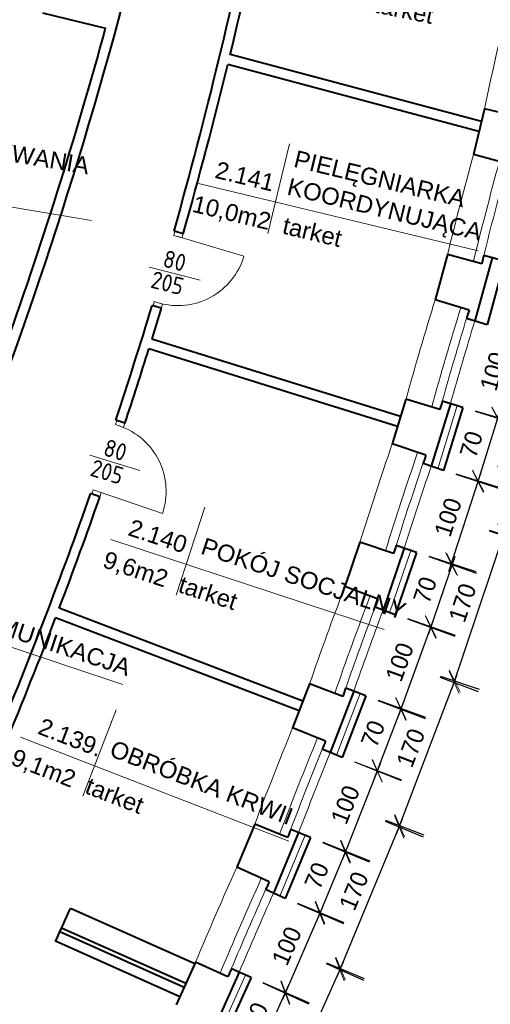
# Model space of a CAD drawing. Header units: millimetres. Extents: x -32003 to -19505, y 17931 to 29358.
# Tile 59 of 92: x -22234 to -21688, y 19260 to 20402. Entities that reach past the tile are written whole.
import ezdxf

# ---------------------------------------------------------------- set-up
doc = ezdxf.new("R2010")
doc.units = ezdxf.units.MM
doc.header["$PDMODE"] = 3
for name, color, linetype, lineweight in [('_wymiary', 1, 'Continuous', 9), ('drzwi', 140, 'Continuous', 13), ('opisy drzwi', 40, 'Continuous', 13), ('opisy pom', 3, 'Continuous', 18), ('SZRAF', 51, 'Continuous', 9), ('ściana', 4, 'Continuous', 40)]:
    doc.layers.add(name, color=color, linetype=linetype, lineweight=lineweight)
doc.styles.add('ISO', font='isocp.shx')
doc.styles.add('SYSTEM', font='TXT')
doc.linetypes.add('BATTING', pattern='A,0.0001,-0.1,[134,ltypeshp.shx,S=0.1,R=0,X=-0.1,Y=0],-0.2,[134,ltypeshp.shx,S=0.1,R=180,X=0.1,Y=0],-0.1', length=0.4001)
doc.dimstyles.new('Jacek2', dxfattribs={"dimscale": 2, "dimtxt": 10, "dimasz": 10, "dimexe": 15, "dimexo": 15, "dimgap": 5, "dimtad": 1, "dimdec": 0, "dimrnd": 0.5, "dimzin": 0, "dimdsep": 46, "dimtxsty": 'Standard', "dimblk": 'OBLIQUE', "dimcen": 0, "dimdle": 5, "dimadec": 1, "dimazin": 0, "dimtfac": 1, "dimtdec": 0, "dimtofl": 0, "dimtmove": 0, "dimatfit": 3, "dimfxl": 0, "dimtolj": 1, "dimtzin": 0, "dimarcsym": 0})

# ---------------------------------------------------------------- blocks, each defined once
blk = doc.blocks.new('_OBLIQUE')
at = {"color": 0, "linetype": 'ByBlock'}
blk.add_line((-0.5, -0.5), (0.5, 0.5), dxfattribs=at)
blk = doc.blocks.new('*D1093')
at = {"layer": '_wymiary', "color": 0, "lineweight": -2}
for p, q in [((-21627.8, 20120.4), (-21653.2, 20027.8)), ((-21656.6, 20117.9), (-21601.5, 20102.8)), ((-21676.7, 20044.6), (-21621.6, 20029.5))]:
    blk.add_line(p, q, dxfattribs=at)
at = {"layer": 'Defpoints', "color": 0}
for p in [(-21685.5, 20125.9), (-21705.6, 20052.6), (-21650.6, 20037.5)]:
    blk.add_point(p, dxfattribs=at)
at = {"layer": '_wymiary', "color": 0, "lineweight": -2, "xscale": 20, "yscale": 20, "zscale": 20}
for p, rotation in [((-21630.5, 20110.8), 74.65995487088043), ((-21650.6, 20037.5), 254.6599548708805)]:
    blk.add_blockref('_OBLIQUE', p, dxfattribs=dict(at, rotation=rotation))
at = {"layer": '_wymiary', "color": 0, "insert": (-21659.8, 20079.4), "char_height": 20, "attachment_point": 5, "rotation": 74.66}
blk.add_mtext('\\A1;70', dxfattribs=at)
blk = doc.blocks.new('*D1094')
at = {"layer": '_wymiary', "color": 0, "lineweight": -2}
for p, q in [((-21648, 20046.1), (-21681.9, 19930.9)), ((-21676.8, 20044.1), (-21622.1, 20028)), ((-21705, 19948.2), (-21650.3, 19932.1))]:
    blk.add_line(p, q, dxfattribs=at)
at = {"layer": 'Defpoints', "color": 0}
for p in [(-21705.6, 20052.6), (-21733.8, 19956.6), (-21679, 19940.5)]:
    blk.add_point(p, dxfattribs=at)
at = {"layer": '_wymiary', "color": 0, "lineweight": -2, "xscale": 20, "yscale": 20, "zscale": 20}
for p, rotation in [((-21650.9, 20036.5), 73.62773022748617), ((-21679, 19940.5), 253.6277302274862)]:
    blk.add_blockref('_OBLIQUE', p, dxfattribs=dict(at, rotation=rotation))
at = {"layer": '_wymiary', "color": 0, "insert": (-21684.1, 19994.1), "char_height": 20, "attachment_point": 5, "rotation": 73.6277}
blk.add_mtext('\\A1;100', dxfattribs=at)
blk = doc.blocks.new('*D1095')
at = {"layer": '_wymiary', "color": 0, "lineweight": -2}
for p, q in [((-21676.3, 19949.3), (-21704.7, 19857.6)), ((-21705.1, 19947.8), (-21650.6, 19930.9)), ((-21727.6, 19875.1), (-21673, 19858.3))]:
    blk.add_line(p, q, dxfattribs=at)
at = {"layer": 'Defpoints', "color": 0}
for p in [(-21733.8, 19956.6), (-21756.2, 19884), (-21701.7, 19867.1)]:
    blk.add_point(p, dxfattribs=at)
at = {"layer": '_wymiary', "color": 0, "lineweight": -2, "xscale": 20, "yscale": 20, "zscale": 20}
for p, rotation in [((-21679.3, 19939.8), 72.83230839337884), ((-21701.7, 19867.1), 252.8323083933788)]:
    blk.add_blockref('_OBLIQUE', p, dxfattribs=dict(at, rotation=rotation))
at = {"layer": '_wymiary', "color": 0, "insert": (-21709.6, 19909.4), "char_height": 20, "attachment_point": 5, "rotation": 72.8323}
blk.add_mtext('\\A1;70', dxfattribs=at)
blk = doc.blocks.new('*D1096')
at = {"layer": '_wymiary', "color": 0, "lineweight": -2}
for p, q in [((-21698.9, 19875.7), (-21736.2, 19761.7)), ((-21727.7, 19874.7), (-21673.5, 19856.9)), ((-21758.8, 19779.6), (-21704.6, 19761.9))]:
    blk.add_line(p, q, dxfattribs=at)
at = {"layer": 'Defpoints', "color": 0}
for p in [(-21756.2, 19884), (-21787.4, 19789), (-21733.1, 19771.2)]:
    blk.add_point(p, dxfattribs=at)
at = {"layer": '_wymiary', "color": 0, "lineweight": -2, "xscale": 20, "yscale": 20, "zscale": 20}
for p, rotation in [((-21702, 19866.2), 71.86683350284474), ((-21733.1, 19771.2), 251.8668335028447)]:
    blk.add_blockref('_OBLIQUE', p, dxfattribs=dict(at, rotation=rotation))
at = {"layer": '_wymiary', "color": 0, "insert": (-21736.6, 19824.9), "char_height": 20, "attachment_point": 5, "rotation": 71.8668}
blk.add_mtext('\\A1;100', dxfattribs=at)
blk = doc.blocks.new('*D1097')
at = {"layer": '_wymiary', "color": 0, "lineweight": -2}
for p, q in [((-21728.8, 19779.4), (-21759.9, 19688.6)), ((-21759, 19779.2), (-21703.6, 19760.2)), ((-21783.7, 19707.3), (-21728.3, 19688.3))]:
    blk.add_line(p, q, dxfattribs=at)
at = {"layer": 'Defpoints', "color": 0}
for p in [(-21787.4, 19789), (-21812, 19717.1), (-21756.7, 19698.1)]:
    blk.add_point(p, dxfattribs=at)
at = {"layer": '_wymiary', "color": 0, "lineweight": -2, "xscale": 20, "yscale": 20, "zscale": 20}
for p, rotation in [((-21732, 19770), 71.05087857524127), ((-21756.7, 19698.1), 251.0508785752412)]:
    blk.add_blockref('_OBLIQUE', p, dxfattribs=dict(at, rotation=rotation))
at = {"layer": '_wymiary', "color": 0, "insert": (-21763.3, 19740.5), "char_height": 20, "attachment_point": 5, "rotation": 71.0509}
blk.add_mtext('\\A1;70', dxfattribs=at)
blk = doc.blocks.new('*D1098')
at = {"layer": '_wymiary', "color": 0, "lineweight": -2}
for p, q in [((-21753.6, 19706.6), (-21794.5, 19593.7)), ((-21783.8, 19706.9), (-21728.8, 19686.9)), ((-21817.9, 19612.8), (-21762.8, 19592.9))]:
    blk.add_line(p, q, dxfattribs=at)
at = {"layer": 'Defpoints', "color": 0}
for p in [(-21812, 19717.1), (-21846.1, 19623.1), (-21791.1, 19603.1)]:
    blk.add_point(p, dxfattribs=at)
at = {"layer": '_wymiary', "color": 0, "lineweight": -2, "xscale": 20, "yscale": 20, "zscale": 20}
for p, rotation in [((-21757, 19697.2), 70.09871405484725), ((-21791.1, 19603.1), 250.0987140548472)]:
    blk.add_blockref('_OBLIQUE', p, dxfattribs=dict(at, rotation=rotation))
at = {"layer": '_wymiary', "color": 0, "insert": (-21792.8, 19657), "char_height": 20, "attachment_point": 5, "rotation": 70.0987}
blk.add_mtext('\\A1;100', dxfattribs=at)
blk = doc.blocks.new('*D847')
at = {"layer": '_wymiary', "color": 0, "lineweight": -2}
for p, q in [((-21787.9, 19611.4), (-21822.3, 19521.8)), ((-21818.1, 19612.3), (-21763.4, 19591.3)), ((-21845.3, 19541.3), (-21790.7, 19520.4))]:
    blk.add_line(p, q, dxfattribs=at)
at = {"layer": 'Defpoints', "color": 0}
for p in [(-21846.1, 19623.1), (-21873.3, 19552.1), (-21818.7, 19531.1)]:
    blk.add_point(p, dxfattribs=at)
at = {"layer": '_wymiary', "color": 0, "lineweight": -2, "xscale": 20, "yscale": 20, "zscale": 20}
for p, rotation in [((-21791.5, 19602.1), 68.99908643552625), ((-21818.7, 19531.1), 248.9990864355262)]:
    blk.add_blockref('_OBLIQUE', p, dxfattribs=dict(at, rotation=rotation))
at = {"layer": '_wymiary', "color": 0, "insert": (-21823.7, 19573.8), "char_height": 20, "attachment_point": 5, "rotation": 68.9991}
blk.add_mtext('\\A1;70', dxfattribs=at)
blk = doc.blocks.new('*D1099')
at = {"layer": '_wymiary', "color": 0, "lineweight": -2}
for p, q in [((-21815.2, 19539.9), (-21859.2, 19428.3)), ((-21845.4, 19541.1), (-21791, 19519.6)), ((-21882.1, 19448.1), (-21827.6, 19426.6))]:
    blk.add_line(p, q, dxfattribs=at)
at = {"layer": 'Defpoints', "color": 0}
for p in [(-21873.3, 19552.1), (-21910, 19459.1), (-21855.6, 19437.6)]:
    blk.add_point(p, dxfattribs=at)
at = {"layer": '_wymiary', "color": 0, "lineweight": -2, "xscale": 20, "yscale": 20, "zscale": 20}
for p, rotation in [((-21818.9, 19530.6), 68.48694003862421), ((-21855.6, 19437.6), 248.4869400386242)]:
    blk.add_blockref('_OBLIQUE', p, dxfattribs=dict(at, rotation=rotation))
at = {"layer": '_wymiary', "color": 0, "insert": (-21855.8, 19491.5), "char_height": 20, "attachment_point": 5, "rotation": 68.4869}
blk.add_mtext('\\A1;100', dxfattribs=at)
blk = doc.blocks.new('*D1100')
at = {"layer": '_wymiary', "color": 0, "lineweight": -2}
for p, q in [((-21882.3, 19447.6), (-21828.3, 19425.1)), ((-21852.1, 19445.8), (-21889, 19357.2)), ((-21911.5, 19377.4), (-21857.5, 19354.9))]:
    blk.add_line(p, q, dxfattribs=at)
at = {"layer": 'Defpoints', "color": 0}
for p in [(-21910, 19459.1), (-21939.2, 19388.9), (-21885.2, 19366.4)]:
    blk.add_point(p, dxfattribs=at)
at = {"layer": '_wymiary', "color": 0, "lineweight": -2, "xscale": 20, "yscale": 20, "zscale": 20}
for p, rotation in [((-21856, 19436.6), 67.42384057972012), ((-21885.2, 19366.4), 247.4238405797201)]:
    blk.add_blockref('_OBLIQUE', p, dxfattribs=dict(at, rotation=rotation))
at = {"layer": '_wymiary', "color": 0, "insert": (-21889, 19409.2), "char_height": 20, "attachment_point": 5, "rotation": 67.4238}
blk.add_mtext('\\A1;70', dxfattribs=at)
blk = doc.blocks.new('*D1101')
at = {"layer": '_wymiary', "color": 0, "lineweight": -2}
for p, q in [((-21881.5, 19374.8), (-21929.3, 19264.7)), ((-21911.7, 19376.9), (-21858, 19353.6)), ((-21951.5, 19285.2), (-21897.8, 19261.9))]:
    blk.add_line(p, q, dxfattribs=at)
at = {"layer": 'Defpoints', "color": 0}
for p in [(-21939.2, 19388.9), (-21979, 19297.2), (-21925.3, 19273.9)]:
    blk.add_point(p, dxfattribs=at)
at = {"layer": '_wymiary', "color": 0, "lineweight": -2, "xscale": 20, "yscale": 20, "zscale": 20}
for p, rotation in [((-21885.5, 19365.6), 66.52936829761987), ((-21925.3, 19273.9), 246.5293682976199)]:
    blk.add_blockref('_OBLIQUE', p, dxfattribs=dict(at, rotation=rotation))
at = {"layer": '_wymiary', "color": 0, "insert": (-21923.8, 19327.7), "char_height": 20, "attachment_point": 5, "rotation": 66.5294}
blk.add_mtext('\\A1;100', dxfattribs=at)
blk = doc.blocks.new('*D1102')
at = {"layer": '_wymiary', "color": 0, "lineweight": -2}
for p, q in [((-21921.6, 19282.2), (-21961.1, 19194.7)), ((-21951.7, 19284.8), (-21898.4, 19260.7)), ((-21983, 19215.5), (-21929.7, 19191.4))]:
    blk.add_line(p, q, dxfattribs=at)
at = {"layer": 'Defpoints', "color": 0}
for p in [(-21979, 19297.2), (-22010.3, 19227.9), (-21957, 19203.8)]:
    blk.add_point(p, dxfattribs=at)
at = {"layer": '_wymiary', "color": 0, "lineweight": -2, "xscale": 20, "yscale": 20, "zscale": 20}
for p, rotation in [((-21925.7, 19273.1), 65.66961671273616), ((-21957, 19203.8), 245.6696167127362)]:
    blk.add_blockref('_OBLIQUE', p, dxfattribs=dict(at, rotation=rotation))
at = {"layer": '_wymiary', "color": 0, "insert": (-21959.6, 19246.7), "char_height": 20, "attachment_point": 5, "rotation": 65.6696}
blk.add_mtext('\\A1;70', dxfattribs=at)
blk = doc.blocks.new('*D853')
at = {"layer": '_wymiary', "color": 0, "lineweight": -2}
for p, q in [((-21938.9, 19128.8), (-21858, 19309.4)), ((-21878.1, 19307.5), (-21834.7, 19288)), ((-21950.8, 19145.1), (-21907.4, 19125.7))]:
    blk.add_line(p, q, dxfattribs=at)
at = {"layer": 'Defpoints', "color": 0}
for p in [(-21905.4, 19319.7), (-21862.1, 19300.3), (-21978.1, 19157.4)]:
    blk.add_point(p, dxfattribs=at)
at = {"layer": '_wymiary', "color": 0, "lineweight": -2, "xscale": 20, "yscale": 20, "zscale": 20}
for p, rotation in [((-21862.1, 19300.3), 65.87394321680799), ((-21934.8, 19138), 245.873943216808)]:
    blk.add_blockref('_OBLIQUE', p, dxfattribs=dict(at, rotation=rotation))
at = {"layer": '_wymiary', "color": 0, "insert": (-21916.7, 19227.3), "char_height": 20, "attachment_point": 5, "rotation": 65.8739}
blk.add_mtext('\\A1;170', dxfattribs=at)
blk = doc.blocks.new('*D854')
at = {"layer": '_wymiary', "color": 0, "lineweight": -2}
for p, q in [((-21865.4, 19292.3), (-21789.5, 19475.2)), ((-21809.5, 19472.6), (-21765.6, 19454.4)), ((-21877.7, 19308.2), (-21833.8, 19290))]:
    blk.add_line(p, q, dxfattribs=at)
at = {"layer": 'Defpoints', "color": 0}
for p in [(-21837.2, 19484.1), (-21793.3, 19465.9), (-21905.4, 19319.7)]:
    blk.add_point(p, dxfattribs=at)
at = {"layer": '_wymiary', "color": 0, "lineweight": -2, "xscale": 20, "yscale": 20, "zscale": 20}
for p, rotation in [((-21793.3, 19465.9), 67.4666062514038), ((-21861.6, 19301.5), 247.4666062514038)]:
    blk.add_blockref('_OBLIQUE', p, dxfattribs=dict(at, rotation=rotation))
at = {"layer": '_wymiary', "color": 0, "insert": (-21845.9, 19391.4), "char_height": 20, "attachment_point": 5, "rotation": 67.4666}
blk.add_mtext('\\A1;170', dxfattribs=at)
blk = doc.blocks.new('*D855')
at = {"layer": '_wymiary', "color": 0, "lineweight": -2}
for p, q in [((-21796.4, 19457.9), (-21726.1, 19642.6)), ((-21746, 19639.5), (-21701.6, 19622.6)), ((-21809.2, 19473.5), (-21764.8, 19456.6))]:
    blk.add_line(p, q, dxfattribs=at)
at = {"layer": 'Defpoints', "color": 0}
for p in [(-21774, 19650.1), (-21729.7, 19633.3), (-21837.2, 19484.1)]:
    blk.add_point(p, dxfattribs=at)
at = {"layer": '_wymiary', "color": 0, "lineweight": -2, "xscale": 20, "yscale": 20, "zscale": 20}
for p, rotation in [((-21729.7, 19633.3), 69.16288887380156), ((-21792.8, 19467.2), 249.1628888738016)]:
    blk.add_blockref('_OBLIQUE', p, dxfattribs=dict(at, rotation=rotation))
at = {"layer": '_wymiary', "color": 0, "insert": (-21779.9, 19557.4), "char_height": 20, "attachment_point": 5, "rotation": 69.1629}
blk.add_mtext('\\A1;170', dxfattribs=at)
blk = doc.blocks.new('*D856')
at = {"layer": '_wymiary', "color": 0, "lineweight": -2}
for p, q in [((-21732.2, 19625.6), (-21669.4, 19813.1)), ((-21689.1, 19809.2), (-21644.1, 19794.1)), ((-21745.6, 19640.6), (-21700.6, 19625.5))]:
    blk.add_line(p, q, dxfattribs=at)
at = {"layer": 'Defpoints', "color": 0}
for p in [(-21717.6, 19818.7), (-21672.6, 19803.7), (-21774, 19650.1)]:
    blk.add_point(p, dxfattribs=at)
at = {"layer": '_wymiary', "color": 0, "lineweight": -2, "xscale": 20, "yscale": 20, "zscale": 20}
for p, rotation in [((-21672.6, 19803.7), 71.48088817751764), ((-21729, 19635.1), 251.4808881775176)]:
    blk.add_blockref('_OBLIQUE', p, dxfattribs=dict(at, rotation=rotation))
at = {"layer": '_wymiary', "color": 0, "insert": (-21719.8, 19725.7), "char_height": 20, "attachment_point": 5, "rotation": 71.4809}
blk.add_mtext('\\A1;170', dxfattribs=at)
blk = doc.blocks.new('*D857')
at = {"layer": '_wymiary', "color": 0, "lineweight": -2}
for p, q in [((-21675.2, 19795.1), (-21616.7, 19984)), ((-21636.3, 19979.6), (-21591, 19965.6)), ((-21688.9, 19809.8), (-21643.6, 19795.8))]:
    blk.add_line(p, q, dxfattribs=at)
at = {"layer": 'Defpoints', "color": 0}
for p in [(-21664.9, 19988.5), (-21619.6, 19974.5), (-21717.6, 19818.7)]:
    blk.add_point(p, dxfattribs=at)
at = {"layer": '_wymiary', "color": 0, "lineweight": -2, "xscale": 20, "yscale": 20, "zscale": 20}
for p, rotation in [((-21619.6, 19974.5), 72.77926439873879), ((-21672.3, 19804.7), 252.7792643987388)]:
    blk.add_blockref('_OBLIQUE', p, dxfattribs=dict(at, rotation=rotation))
at = {"layer": '_wymiary', "color": 0, "insert": (-21665.1, 19895.5), "char_height": 20, "attachment_point": 5, "rotation": 72.7793}
blk.add_mtext('\\A1;170', dxfattribs=at)

msp = doc.modelspace()

# ---------------------------------------------------------------- linework, layer by layer
at = {"layer": 'drzwi'}
for p, q in [((-22050.2, 20150.3), (-21973.5, 20127.7)), ((-22143.8, 19855), (-22068.1, 19829.2))]:
    msp.add_line(p, q, dxfattribs=at)
for points in [[(-22055, 20151.7), (-22053.6, 20156.5), (-22044, 20153.7), (-22045.4, 20148.9)], [(-22079, 20070.2), (-22077.6, 20075), (-22068, 20072.1), (-22069.4, 20067.3)], [(-22121.1, 19937), (-22122.7, 19932.3), (-22113.2, 19929.1), (-22111.6, 19933.8)], [(-22148.5, 19856.6), (-22150.1, 19851.9), (-22140.7, 19848.6), (-22139.1, 19853.4)]]:
    msp.add_lwpolyline(points, close=True, dxfattribs=at)
for centre, start, end in [((-22050.2, 20150.3), 253.6053, 343.6073), ((-22143.8, 19855), 341.1816, 71.1836)]:
    msp.add_arc(centre, 80, start, end, dxfattribs=at)
at = {"layer": 'opisy drzwi'}
for p, q in [((-22083.3, 20115), (-22024.4, 20099.9)), ((-22152.5, 19896.8), (-22094.3, 19879.2))]:
    msp.add_line(p, q, dxfattribs=at)
for centre, radius, start, end in [((-17021.8, 19301.3), 4777.9, 166.5124, 167.9516), ((-17098.1, 18986.7), 4777.9, 164.7218, 166.161), ((-17096.9, 18986.4), 4748, 164.7218, 166.1697), ((-17096.9, 18986.4), 4738, 164.8427, 166.0544), ((-17184.9, 18672.3), 4777.9, 162.901, 164.3401), ((-17183.7, 18672), 4748, 162.901, 164.3489), ((-17183.7, 18672), 4738, 163.0219, 164.2335), ((-17183.7, 18672), 4728, 163.0219, 164.2335), ((-17280.1, 18365.5), 4777.9, 161.1401, 162.5792), ((-17278.9, 18365.1), 4748, 161.1401, 162.588), ((-17278.9, 18365.1), 4738, 161.261, 162.4727), ((-17278.9, 18365.1), 4728, 161.261, 162.4727), ((-17384.9, 18061.2), 4777.9, 159.3719, 160.8111), ((-17383.7, 18060.7), 4748, 159.3719, 160.8199), ((-17383.7, 18060.7), 4738, 159.4929, 160.7045), ((-17383.7, 18060.7), 4728, 159.4929, 160.7045), ((-17494.5, 17772.3), 4777.9, 157.7602, 159.1994), ((-17493.3, 17771.9), 4748, 157.7602, 159.2081), ((-17493.3, 17771.9), 4738, 157.8811, 159.0928), ((-17493.3, 17771.9), 4728, 157.8811, 159.0928), ((-17623.7, 17460.6), 4777.9, 155.8026, 157.2418), ((-17622.5, 17460.1), 4748, 155.8026, 157.2505), ((-17622.5, 17460.1), 4738, 155.9236, 157.1352), ((-17622.5, 17460.1), 4728, 155.9236, 157.1352)]:
    msp.add_arc(centre, radius, start, end, dxfattribs=at)
at = {"layer": 'opisy pom'}
for p, q in [((-21920.7, 20258.1), (-21945.7, 20153.9)), ((-22532.1, 20232.2), (-22150.4, 20169.1)), ((-22026.4, 20211.8), (-21701.9, 20133.8)), ((-22018.7, 19836.4), (-22052.2, 19734.6)), ((-22127.8, 19798.9), (-21810.8, 19694.7)), ((-22395.5, 19724.4), (-22113.9, 19631)), ((-22121.9, 19601.6), (-22160.5, 19501.6)), ((-22232.8, 19569.7), (-21921.5, 19449.4))]:
    msp.add_line(p, q, dxfattribs=at)
at = {"layer": 'SZRAF', "linetype": 'BATTING', "ltscale": 14}
for p, q in [((-21726.1, 19954.3), (-21748.7, 19881.2)), ((-21779.8, 19786.4), (-21804.6, 19714.1)), ((-21838.6, 19620.3), (-21866, 19548.9)), ((-21902.6, 19456.1), (-21931.9, 19385.4)), ((-21971.7, 19293.9), (-22003.2, 19224.2))]:
    msp.add_line(p, q, dxfattribs=at)
at = {"layer": 'ściana'}
for p, q in [((-22207.1, 20409.8), (-22134, 20392)), ((-21697.7, 20283.8), (-21989.5, 20361.6)), ((-21700.8, 20272.2), (-21992.3, 20349.9)), ((-21694.4, 20298.6), (-21707.2, 20245.7)), ((-21654.3, 20289.1), (-21694.4, 20298.6)), ((-21667.4, 20234.9), (-21707.2, 20245.7)), ((-22044, 20153.7), (-22054.6, 20156.8)), ((-21737.3, 20129.6), (-21751.6, 20077.1)), ((-21697.6, 20118.8), (-21737.3, 20129.6)), ((-21685.5, 20125.9), (-21705.6, 20052.6)), ((-21671, 20121.9), (-21695.2, 20128.5)), ((-21671, 20121.9), (-21691.3, 20048.2)), ((-21712.2, 20065), (-21751.7, 20077.1)), ((-22069.4, 20067.3), (-22080.4, 20031.6)), ((-22069.4, 20067.3), (-22079.9, 20070.4)), ((-21691.3, 20048.2), (-21715.2, 20055.5)), ((-21791.7, 19941.7), (-22080.3, 20031.5)), ((-21795.3, 19930.2), (-22083.9, 20020.1)), ((-21785.5, 19962), (-21801.5, 19910)), ((-21746.1, 19949.9), (-21785.5, 19962)), ((-21733.8, 19956.6), (-21756.2, 19884)), ((-21719.5, 19952.2), (-21743.4, 19959.6)), ((-21719.5, 19952.2), (-21742, 19879.2)), ((-22111.6, 19933.8), (-22122.3, 19937.3)), ((-21762.5, 19896.7), (-21801.5, 19910)), ((-21742, 19879.2), (-21765.7, 19887.2)), ((-22140.7, 19848.6), (-22151.4, 19852.3)), ((-21838.9, 19795.9), (-21856.5, 19744.4)), ((-21799.8, 19782.7), (-21838.9, 19795.9)), ((-21787.4, 19789), (-21812, 19717.1)), ((-21773.2, 19784.1), (-21796.8, 19792.2)), ((-21773.2, 19784.1), (-21798, 19711.8)), ((-21817.9, 19729.9), (-21856.5, 19744.4)), ((-21798, 19711.8), (-21821.4, 19720.6)), ((-21905, 19611.7), (-22187.8, 19719.4)), ((-21909.3, 19600.5), (-22192.1, 19708.2)), ((-21897.3, 19631.6), (-21917, 19580.7)), ((-21858.7, 19617.1), (-21897.3, 19631.6)), ((-21846.1, 19623.1), (-21873.3, 19552.1)), ((-21832, 19617.8), (-21859.4, 19546.4)), ((-21832, 19617.8), (-21855.4, 19626.6)), ((-21878.8, 19565.1), (-21917, 19580.7)), ((-21859.4, 19546.4), (-21882.6, 19555.9)), ((-21961, 19469), (-21981.8, 19419)), ((-21922.8, 19453.5), (-21961, 19469)), ((-21910, 19459.1), (-21939.2, 19388.9)), ((-21896.1, 19453.4), (-21919.2, 19462.8)), ((-21896.1, 19453.4), (-21925.5, 19382.7)), ((-21944.2, 19402.1), (-21981.9, 19418.9)), ((-21925.5, 19382.7), (-21948.3, 19393)), ((-22030.6, 19306.9), (-22174.8, 19371.3)), ((-22042.9, 19279.5), (-22187.2, 19344)), ((-22040.8, 19284.1), (-22185.1, 19348.5)), ((-22047.8, 19268.6), (-22192.1, 19333.1)), ((-22029.6, 19308.9), (-22052, 19259.3)), ((-21992, 19292), (-22029.6, 19308.9)), ((-21965.3, 19291), (-21988.1, 19301.3)), ((-21979, 19297.2), (-22010.3, 19227.9)), ((-21965.3, 19291), (-21996.8, 19221.3))]:
    msp.add_line(p, q, dxfattribs=at)
for centre, radius, start, end in [((-27070.3, 21741.5), 5129.4, 339.1991, 346.7626), ((-27036, 21565), 5176.6, 344.2146, 348.7731), ((-26341.5, 21426.5), 4480.4, 346.2503, 348.7814), ((-27070.3, 21741.5), 5117.4, 340.2674, 344.7094), ((-27172.8, 21610.5), 5331.7, 344.1425, 346.3233), ((-17096.9, 18986.4), 4738, 166.0517, 166.1726), ((-27159.5, 21612.3), 5308.4, 341.6067, 343.114), ((-17183.7, 18672), 4738, 162.9008, 163.0218), ((-27172.8, 21610.5), 5331.7, 341.6704, 342.6444), ((-17183.7, 18672), 4738, 164.2309, 164.3518), ((-17278.9, 18365.1), 4738, 161.14, 161.2609), ((-27159.5, 21612.3), 5308.4, 337.3365, 340.6361), ((-27172.8, 21610.5), 5331.7, 339.2249, 340.7033), ((-17278.9, 18365.1), 4738, 162.47, 162.5909), ((-17383.7, 18060.7), 4738, 159.3718, 159.4928), ((-27172.8, 21610.5), 5331.7, 337.4087, 339.096), ((-17383.7, 18060.7), 4738, 160.7018, 160.8228), ((-17493.3, 17771.9), 4738, 157.7601, 157.881), ((-17493.3, 17771.9), 4738, 159.0901, 159.211), ((-17622.5, 17460.1), 4738, 155.8025, 155.9234), ((-27172.8, 21610.5), 5476.7, 335.4273, 335.8667), ((-17622.5, 17460.1), 4738, 157.1325, 157.2535)]:
    msp.add_arc(centre, radius, start, end, dxfattribs=at)

# ---------------------------------------------------------------- texts
at = {"layer": 'opisy drzwi', "style": 'ISO'}
for s, rotation, p in [('80', 345.6211, (-22068.9, 20115.8)), ('205', 345.6211, (-22083, 20091.5)), ('80', 343.2002, (-22138, 19897)), ('205', 343.2002, (-22153.2, 19873.4))]:
    msp.add_text(s, height=20, rotation=rotation, dxfattribs=at).set_placement(p)
at = {"layer": 'opisy pom', "char_height": 19.8, "attachment_point": 1, "style": 'SYSTEM'}
for s, insert, rotation in [('{\\fArial|b0|i0|c238|p34;9,7m2  tarket}', (-21910.1, 20448.5), 348.4661), ('{\\fArial|b0|i0|c238|p34;PRACOWNIA \\PROZDOZOWYWANIA\\P IZOTOPÓW}', (-22416, 20319.2), 350.6131), ('{\\fArial|b0|i0|c238|p34;PIELĘGNIARKA \\PKOORDYNUJĄCA}', (-21912.3, 20250.8), 346.4978), ('{\\fArial|b0|i0|c238|p34;2.141}', (-22003.7, 20238), 346.4978), ('{\\fArial|b0|i0|c238|p34;10,0m2  tarket}', (-22030.1, 20198.6), 346.4978), ('{\\fArial|b0|i0|c238|p34;2.140}', (-22103.1, 19823.2), 341.8025), ('{\\fArial|b0|i0|c238|p34;POKÓJ SOCJALNY}', (-22018.7, 19801.7), 341.8025), ('{\\fArial|b0|i0|c238|p34;9,6m2  tarket}', (-22132.5, 19786.1), 341.8025), ('{\\fArial|b0|i0|c238|p34;KOMUNIKACJA}', (-22292.5, 19722.1), 341.6562), ('{\\fArial|b0|i0|c238|p34;2.139.}', (-22206.9, 19592.7), 338.8685), ('{\\fArial|b0|i0|c238|p34;OBRÓBKA KRWII}', (-22123.7, 19566.9), 338.8685), ('{\\fArial|b0|i0|c238|p34;9,1m2  tarket}', (-22238.2, 19557.1), 338.8685)]:
    msp.add_mtext(s, dxfattribs=dict(at, insert=insert, rotation=rotation))

# ---------------------------------------------------------------- dimensions: what is measured, and where the dimension line sits
at = {"layer": '_wymiary'}
for p1, p2, distance, text, picture, middle in [((-21685.5, 20125.9), (-21705.6, 20052.6), 57.1, '70', '*D1093', (-21659.8, 20079.4)), ((-21717.6, 19818.7), (-21664.9, 19988.5), -47.4, '170', '*D857', (-21665.1, 19895.5)), ((-21733.8, 19956.6), (-21756.2, 19884), 57.1, '70', '*D1095', (-21709.6, 19909.4)), ((-21774, 19650.1), (-21717.6, 19818.7), -47.4, '170', '*D856', (-21719.8, 19725.7)), ((-21787.4, 19789), (-21812, 19717.1), 58.5, '70', '*D1097', (-21763.3, 19740.5)), ((-21837.2, 19484.1), (-21774, 19650.1), -47.5, '170', '*D855', (-21779.9, 19557.4)), ((-21846.1, 19623.1), (-21873.3, 19552.1), 58.5, '70', '*D847', (-21823.7, 19573.8)), ((-21905.4, 19319.7), (-21837.2, 19484.1), -47.5, '170', '*D854', (-21845.9, 19391.4)), ((-21910, 19459.1), (-21939.2, 19388.9), 58.5, '70', '*D1100', (-21889, 19409.2)), ((-21978.1, 19157.4), (-21905.4, 19319.7), -47.5, '170', '*D853', (-21916.7, 19227.3)), ((-21979, 19297.2), (-22010.3, 19227.9), 58.5, '70', '*D1102', (-21959.6, 19246.7))]:
    dim = msp.add_aligned_dim(p1=p1, p2=p2, distance=distance, text=text, dimstyle='Jacek2', dxfattribs=at)
    dim.commit()
    dim.dimension.update_dxf_attribs({"geometry": picture, "text_midpoint": middle})
for p1, p2, distance, picture, middle in [((-21705.6, 20052.6), (-21733.8, 19956.6), 57.1, '*D1094', (-21684.1, 19994.1)), ((-21756.2, 19884), (-21787.4, 19789), 57.1, '*D1096', (-21736.6, 19824.9)), ((-21812, 19717.1), (-21846.1, 19623.1), 58.5, '*D1098', (-21792.8, 19657)), ((-21873.3, 19552.1), (-21910, 19459.1), 58.5, '*D1099', (-21855.8, 19491.5)), ((-21939.2, 19388.9), (-21979, 19297.2), 58.5, '*D1101', (-21923.8, 19327.7))]:
    dim = msp.add_aligned_dim(p1=p1, p2=p2, distance=distance, dimstyle='Jacek2', dxfattribs=at)
    dim.commit()
    dim.dimension.update_dxf_attribs({"geometry": picture, "text_midpoint": middle})

doc.saveas('drawing.dxf')
